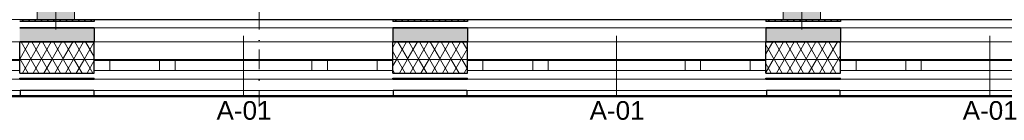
# Model space of a CAD drawing. Header units: millimetres. Extents: x -63554 to 200, y -19084 to 40052.
# Tile 48 of 120: x -29750 to -21832, y -13321 to -12510. Entities that reach past the tile are written whole.
import ezdxf

# ---------------------------------------------------------------- set-up
doc = ezdxf.new("R2010")
doc.units = ezdxf.units.MM
doc.header["$MEASUREMENT"] = 0
doc.set_wipeout_variables(frame=1)
doc.linetypes.add('Dot & Dashed', pattern=[335.138881, 158.75, -88.194444, 0, -88.194437])
doc.linetypes.add('Wipeout_Contour', pattern=[1000, 0, -1000])
for name, color, linetype in [('1233_Postid', 7, 'Continuous'), ('1241_Välisseinad', 7, 'Continuous'), ('Archicad Windows', 7, 'Continuous'), ('New_1241_Välisseinad', 7, 'Continuous'), ('New_Archicad Window Markers', 7, 'Continuous'), ('New_Archicad Windows', 7, 'Continuous')]:
    doc.layers.add(name, color=color, linetype=linetype)
for name, color, linetype, lineweight in [('1233_Postid_Pen_No__1', 7, 'Continuous', 13), ('1233_Postid_Pen_No__101', 252, 'Continuous', 13), ('1241_Välisseinad_Pen_No__1', 7, 'Continuous', 13), ('1241_Välisseinad_Pen_No__101', 252, 'Continuous', 13), ('1241_Välisseinad_Pen_No__41', 7, 'Continuous', 25), ('Archicad Windows_Pen_No__101', 252, 'Continuous', 13), ('New_1241_Välisseinad_Pen_No__1', 7, 'Continuous', 13), ('New_1241_Välisseinad_Pen_No__101', 252, 'Continuous', 13), ('New_1241_Välisseinad_Pen_No__41', 7, 'Continuous', 25), ('New_Archicad Window Markers_Pen_No__1', 7, 'Continuous', 13), ('New_Archicad Window Markers_Pen_No__7', 7, 'Continuous', 35), ('New_Archicad Windows_Pen_No__101', 252, 'Continuous', 13)]:
    doc.layers.add(name, color=color, linetype=linetype, lineweight=lineweight)
doc.styles.add('GENERATED_STYLE_1', font='arial.ttf')
pattern_1 = [(180, (0, 0), (0, 86.60254), [0, -50]), (180, (-25, -43.3), (0, 86.60254), [0, -50])]
pattern_2 = [(240, (0, 0), (-64.9519, 37.5), []), (300, (0, 0), (64.9519, 37.5), [])]

# ---------------------------------------------------------------- blocks, each defined once
blk = doc.blocks.new('Slab_433_1', base_point=(-38420, -13130.1))
at = {"layer": 'New_1241_Välisseinad_Pen_No__41', "color": 7, "linetype": 'Continuous', "lineweight": 25, "flags": 128}
blk.add_lwpolyline([(-38420, -13130.1), (-17230, -13130.1), (-17230, -12990.1), (-38420, -12990.1)], close=True, dxfattribs=at)
blk = doc.blocks.new('Opening_4_1')
at = {"color": 254, "linetype": 'Wipeout_Contour', "lineweight": 0, "ltscale": 123685.576098}
blk.add_wipeout([(-38420, -12830.1), (-17230, -12830.1), (-17230, -12510.1), (-38420, -12510.1)], dxfattribs=at).dxf.layer = '1241_Välisseinad'
at = {"layer": '1241_Välisseinad_Pen_No__1', "color": 7, "linetype": 'Dot & Dashed', "lineweight": 13}
blk.add_line((-27825, -12430.1), (-27825, -12910.1), dxfattribs=at)
at = {"layer": '1241_Välisseinad_Pen_No__1', "color": 7, "linetype": 'Continuous', "lineweight": 13, "flags": 128}
for points in [[(-17230, -12510.1), (-38420, -12510.1)], [(-38420, -12830.1), (-17230, -12830.1)]]:
    blk.add_lwpolyline(points, dxfattribs=at)
blk = doc.blocks.new('Opening_11_1')
at = {"color": 254, "linetype": 'Wipeout_Contour', "lineweight": 0, "ltscale": 124205.484985}
blk.add_wipeout([(-38420, -12830.1), (-38420, -13080.1), (-17230, -13080.1), (-17230, -12830.1)], dxfattribs=at).dxf.layer = 'New_1241_Välisseinad'
at = {"color": 254, "linetype": 'Wipeout_Contour', "lineweight": 0, "ltscale": 2727936.806371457}
blk.add_wipeout([(-38154, -13122.1), (-38420, -13122.1), (-38420, -13130.1), (-38154, -13130.1), (-38146, -13130.1), (-36954, -13130.1), (-36946, -13130.1), (-35754, -13130.1), (-35746, -13130.1), (-35154, -13130.1), (-35146, -13130.1), (-33954, -13130.1), (-33946, -13130.1), (-32754, -13130.1), (-32746, -13130.1), (-32154, -13130.1), (-32146, -13130.1), (-30954, -13130.1), (-30946, -13130.1), (-29754, -13130.1), (-29746, -13130.1), (-29154, -13130.1), (-29146, -13130.1), (-27954, -13130.1), (-27946, -13130.1), (-26754, -13130.1), (-26746, -13130.1), (-26154, -13130.1), (-26146, -13130.1), (-24954, -13130.1), (-24946, -13130.1), (-23754, -13130.1), (-23746, -13130.1), (-23154, -13130.1), (-23146, -13130.1), (-21954, -13130.1), (-21946, -13130.1), (-20754, -13130.1), (-20746, -13130.1), (-20154, -13130.1), (-20146, -13130.1), (-18954, -13130.1), (-18946, -13130.1), (-17754, -13130.1), (-17746, -13130.1), (-17230, -13130.1), (-17230, -13122.1), (-17746, -13122.1), (-17754, -13122.1), (-18946, -13122.1), (-18954, -13122.1), (-20146, -13122.1), (-20154, -13122.1), (-20746, -13122.1), (-20754, -13122.1), (-21946, -13122.1), (-21954, -13122.1), (-23146, -13122.1), (-23154, -13122.1), (-23746, -13122.1), (-23754, -13122.1), (-24946, -13122.1), (-24954, -13122.1), (-26146, -13122.1), (-26154, -13122.1), (-26746, -13122.1), (-26754, -13122.1), (-27946, -13122.1), (-27954, -13122.1), (-29146, -13122.1), (-29154, -13122.1), (-29746, -13122.1), (-29754, -13122.1), (-30946, -13122.1), (-30954, -13122.1), (-32146, -13122.1), (-32154, -13122.1), (-32746, -13122.1), (-32754, -13122.1), (-33946, -13122.1), (-33954, -13122.1), (-35146, -13122.1), (-35154, -13122.1), (-35746, -13122.1), (-35754, -13122.1), (-36946, -13122.1), (-36954, -13122.1), (-38146, -13122.1)], dxfattribs=at).dxf.layer = 'New_1241_Välisseinad'
at = {"layer": 'New_1241_Välisseinad_Pen_No__1', "color": 7, "linetype": 'Dot & Dashed', "lineweight": 13}
blk.add_line((-27825, -12750.1), (-27825, -13210.1), dxfattribs=at)
at = {"layer": 'New_1241_Välisseinad_Pen_No__1', "color": 7, "linetype": 'Continuous', "lineweight": 13, "flags": 128}
for points in [[(-17230, -12830.1), (-38420, -12830.1)], [(-38420, -13080.1), (-17230, -13080.1)], [(-20754, -13122.1), (-21946, -13122.1), (-21954, -13122.1), (-23146, -13122.1), (-23154, -13122.1), (-23746, -13122.1), (-23754, -13122.1), (-24946, -13122.1), (-24954, -13122.1), (-26146, -13122.1), (-26154, -13122.1), (-26746, -13122.1), (-26754, -13122.1), (-27946, -13122.1), (-27954, -13122.1), (-29146, -13122.1), (-29154, -13122.1), (-29746, -13122.1), (-29754, -13122.1)], [(-29754, -13130.1), (-29746, -13130.1), (-29154, -13130.1), (-29146, -13130.1), (-27954, -13130.1), (-27946, -13130.1), (-26754, -13130.1), (-26746, -13130.1), (-26154, -13130.1), (-26146, -13130.1), (-24954, -13130.1), (-24946, -13130.1), (-23754, -13130.1), (-23746, -13130.1), (-23154, -13130.1), (-23146, -13130.1), (-21954, -13130.1), (-21946, -13130.1), (-20754, -13130.1)]]:
    blk.add_lwpolyline(points, dxfattribs=at)
blk = doc.blocks.new('Wall Niche Rectangular 26[32]_1')
at = {"layer": 'New_Archicad Windows_Pen_No__101', "color": 252, "linetype": 'Continuous', "lineweight": 13}
blk.add_line((-29746, -13130.1), (-29754, -13130.1), dxfattribs=at)
at = {"layer": 'New_Archicad Windows_Pen_No__101', "color": 252, "linetype": 'Continuous', "lineweight": 13, "flags": 128}
blk.add_lwpolyline([(-29746, -13130.1), (-29746, -13122.1), (-29754, -13122.1), (-29754, -13130.1)], close=True, dxfattribs=at)
blk = doc.blocks.new('Wall Niche Rectangular 26[33]_1')
at = {"layer": 'New_Archicad Windows_Pen_No__101', "color": 252, "linetype": 'Continuous', "lineweight": 13}
blk.add_line((-29146, -13130.1), (-29154, -13130.1), dxfattribs=at)
at = {"layer": 'New_Archicad Windows_Pen_No__101', "color": 252, "linetype": 'Continuous', "lineweight": 13, "flags": 128}
blk.add_lwpolyline([(-29146, -13130.1), (-29146, -13122.1), (-29154, -13122.1), (-29154, -13130.1)], close=True, dxfattribs=at)
blk = doc.blocks.new('Wall Niche Rectangular 26[34]_1')
at = {"layer": 'New_Archicad Windows_Pen_No__101', "color": 252, "linetype": 'Continuous', "lineweight": 13}
blk.add_line((-26746, -13130.1), (-26754, -13130.1), dxfattribs=at)
at = {"layer": 'New_Archicad Windows_Pen_No__101', "color": 252, "linetype": 'Continuous', "lineweight": 13, "flags": 128}
blk.add_lwpolyline([(-26746, -13130.1), (-26746, -13122.1), (-26754, -13122.1), (-26754, -13130.1)], close=True, dxfattribs=at)
blk = doc.blocks.new('Wall Niche Rectangular 26[35]_1')
at = {"layer": 'New_Archicad Windows_Pen_No__101', "color": 252, "linetype": 'Continuous', "lineweight": 13}
blk.add_line((-26146, -13130.1), (-26154, -13130.1), dxfattribs=at)
at = {"layer": 'New_Archicad Windows_Pen_No__101', "color": 252, "linetype": 'Continuous', "lineweight": 13, "flags": 128}
blk.add_lwpolyline([(-26146, -13130.1), (-26146, -13122.1), (-26154, -13122.1), (-26154, -13130.1)], close=True, dxfattribs=at)
blk = doc.blocks.new('Wall Niche Rectangular 26[36]_1')
at = {"layer": 'New_Archicad Windows_Pen_No__101', "color": 252, "linetype": 'Continuous', "lineweight": 13}
blk.add_line((-23746, -13130.1), (-23754, -13130.1), dxfattribs=at)
at = {"layer": 'New_Archicad Windows_Pen_No__101', "color": 252, "linetype": 'Continuous', "lineweight": 13, "flags": 128}
blk.add_lwpolyline([(-23746, -13130.1), (-23746, -13122.1), (-23754, -13122.1), (-23754, -13130.1)], close=True, dxfattribs=at)
blk = doc.blocks.new('Wall Niche Rectangular 26[37]_1')
at = {"layer": 'New_Archicad Windows_Pen_No__101', "color": 252, "linetype": 'Continuous', "lineweight": 13}
blk.add_line((-23146, -13130.1), (-23154, -13130.1), dxfattribs=at)
at = {"layer": 'New_Archicad Windows_Pen_No__101', "color": 252, "linetype": 'Continuous', "lineweight": 13, "flags": 128}
blk.add_lwpolyline([(-23146, -13130.1), (-23146, -13122.1), (-23154, -13122.1), (-23154, -13130.1)], close=True, dxfattribs=at)
blk = doc.blocks.new('Wall Niche Rectangular 26[41]_1')
at = {"layer": 'New_Archicad Windows_Pen_No__101', "color": 252, "linetype": 'Continuous', "lineweight": 13}
blk.add_line((-29154, -13130.1), (-29746, -13130.1), dxfattribs=at)
at = {"layer": 'New_Archicad Windows_Pen_No__101', "color": 252, "linetype": 'Continuous', "lineweight": 13, "flags": 128}
blk.add_lwpolyline([(-29154, -13130.1), (-29154, -13122.1), (-29746, -13122.1), (-29746, -13130.1)], close=True, dxfattribs=at)
blk = doc.blocks.new('Wall Niche Rectangular 26[42]_1')
at = {"layer": 'New_Archicad Windows_Pen_No__101', "color": 252, "linetype": 'Continuous', "lineweight": 13}
blk.add_line((-26154, -13130.1), (-26746, -13130.1), dxfattribs=at)
at = {"layer": 'New_Archicad Windows_Pen_No__101', "color": 252, "linetype": 'Continuous', "lineweight": 13, "flags": 128}
blk.add_lwpolyline([(-26154, -13130.1), (-26154, -13122.1), (-26746, -13122.1), (-26746, -13130.1)], close=True, dxfattribs=at)
blk = doc.blocks.new('Wall Niche Rectangular 26[43]_1')
at = {"layer": 'New_Archicad Windows_Pen_No__101', "color": 252, "linetype": 'Continuous', "lineweight": 13}
blk.add_line((-23154, -13130.1), (-23746, -13130.1), dxfattribs=at)
at = {"layer": 'New_Archicad Windows_Pen_No__101', "color": 252, "linetype": 'Continuous', "lineweight": 13, "flags": 128}
blk.add_lwpolyline([(-23154, -13130.1), (-23154, -13122.1), (-23746, -13122.1), (-23746, -13130.1)], close=True, dxfattribs=at)
blk = doc.blocks.new('Wall Niche Rectangular 26[61]_1')
at = {"layer": 'New_Archicad Windows_Pen_No__101', "color": 252, "linetype": 'Continuous', "lineweight": 13}
blk.add_line((-27946, -13130.1), (-27954, -13130.1), dxfattribs=at)
at = {"layer": 'New_Archicad Windows_Pen_No__101', "color": 252, "linetype": 'Continuous', "lineweight": 13, "flags": 128}
blk.add_lwpolyline([(-27946, -13130.1), (-27946, -13122.1), (-27954, -13122.1), (-27954, -13130.1)], close=True, dxfattribs=at)
blk = doc.blocks.new('Wall Niche Rectangular 26[62]_1')
at = {"layer": 'New_Archicad Windows_Pen_No__101', "color": 252, "linetype": 'Continuous', "lineweight": 13}
blk.add_line((-24946, -13130.1), (-24954, -13130.1), dxfattribs=at)
at = {"layer": 'New_Archicad Windows_Pen_No__101', "color": 252, "linetype": 'Continuous', "lineweight": 13, "flags": 128}
blk.add_lwpolyline([(-24946, -13130.1), (-24946, -13122.1), (-24954, -13122.1), (-24954, -13130.1)], close=True, dxfattribs=at)
blk = doc.blocks.new('Wall Niche Rectangular 26[63]_1')
at = {"layer": 'New_Archicad Windows_Pen_No__101', "color": 252, "linetype": 'Continuous', "lineweight": 13}
blk.add_line((-21946, -13130.1), (-21954, -13130.1), dxfattribs=at)
at = {"layer": 'New_Archicad Windows_Pen_No__101', "color": 252, "linetype": 'Continuous', "lineweight": 13, "flags": 128}
blk.add_lwpolyline([(-21946, -13130.1), (-21946, -13122.1), (-21954, -13122.1), (-21954, -13130.1)], close=True, dxfattribs=at)
blk = doc.blocks.new('Wall Niche Rectangular 26[66]_1')
at = {"layer": 'New_Archicad Windows_Pen_No__101', "color": 252, "linetype": 'Continuous', "lineweight": 13}
blk.add_line((-16580, -13130.1), (-48280, -13130.1), dxfattribs=at)
at = {"layer": 'New_Archicad Windows_Pen_No__101', "color": 252, "linetype": 'Continuous', "lineweight": 13, "flags": 128}
blk.add_lwpolyline([(-16580, -13130.1), (-16580, -13122.1), (-48280, -13122.1), (-48280, -13130.1)], close=True, dxfattribs=at)
blk = doc.blocks.new('Wall Niche Rectangular 26[67]_1')
at = {"layer": 'New_Archicad Windows_Pen_No__101', "color": 252, "linetype": 'Continuous', "lineweight": 13}
blk.add_line((-16580, -13130.1), (-48250, -13130.1), dxfattribs=at)
at = {"layer": 'New_Archicad Windows_Pen_No__101', "color": 252, "linetype": 'Continuous', "lineweight": 13, "flags": 128}
blk.add_lwpolyline([(-16580, -13130.1), (-16580, -13122.1), (-48250, -13122.1), (-48250, -13130.1)], close=True, dxfattribs=at)
blk = doc.blocks.new('Wall_97_1', base_point=(-16880, -12830.1))
at = {"layer": 'New_Archicad Windows', "color": 252, "linetype": 'Continuous', "lineweight": 13}
for name in ['Wall Niche Rectangular 26[66]_1', 'Wall Niche Rectangular 26[67]_1', 'Wall Niche Rectangular 26[32]_1', 'Wall Niche Rectangular 26[41]_1', 'Wall Niche Rectangular 26[33]_1', 'Wall Niche Rectangular 26[61]_1', 'Wall Niche Rectangular 26[34]_1', 'Wall Niche Rectangular 26[42]_1', 'Wall Niche Rectangular 26[35]_1', 'Wall Niche Rectangular 26[62]_1', 'Wall Niche Rectangular 26[36]_1', 'Wall Niche Rectangular 26[43]_1', 'Wall Niche Rectangular 26[37]_1', 'Wall Niche Rectangular 26[63]_1']:
    blk.add_blockref(name, (0, 0), dxfattribs=at)
blk = doc.blocks.new('Wall_126_1', base_point=(-29746, -13130.1))
at = {"layer": 'New_1241_Välisseinad_Pen_No__41', "color": 7, "linetype": 'Continuous', "lineweight": 25, "flags": 128}
for points in [[(-29154, -13080.1), (-29746, -13080.1)], [(-29746, -13080.1), (-29746, -13122.1)], [(-29746, -13122.1), (-29746, -13130.1)], [(-29746, -13130.1), (-29154, -13130.1)], [(-29154, -13080.1), (-29154, -13122.1)], [(-29154, -13122.1), (-29154, -13130.1)]]:
    blk.add_lwpolyline(points, dxfattribs=at)
blk = doc.blocks.new('Wall_127_1', base_point=(-26746, -13130.1))
at = {"layer": 'New_1241_Välisseinad_Pen_No__41', "color": 7, "linetype": 'Continuous', "lineweight": 25, "flags": 128}
for points in [[(-26154, -13080.1), (-26746, -13080.1)], [(-26746, -13080.1), (-26746, -13122.1)], [(-26746, -13122.1), (-26746, -13130.1)], [(-26746, -13130.1), (-26154, -13130.1)], [(-26154, -13080.1), (-26154, -13122.1)], [(-26154, -13122.1), (-26154, -13130.1)]]:
    blk.add_lwpolyline(points, dxfattribs=at)
blk = doc.blocks.new('Wall_128_1', base_point=(-23746, -13130.1))
at = {"layer": 'New_1241_Välisseinad_Pen_No__41', "color": 7, "linetype": 'Continuous', "lineweight": 25, "flags": 128}
for points in [[(-23154, -13080.1), (-23746, -13080.1)], [(-23746, -13080.1), (-23746, -13122.1)], [(-23746, -13122.1), (-23746, -13130.1)], [(-23746, -13130.1), (-23154, -13130.1)], [(-23154, -13080.1), (-23154, -13122.1)], [(-23154, -13122.1), (-23154, -13130.1)]]:
    blk.add_lwpolyline(points, dxfattribs=at)
blk = doc.blocks.new('Simple Window Opening[263]_1')
at = {"layer": 'Archicad Windows_Pen_No__101', "color": 252, "linetype": 'Continuous', "lineweight": 13}
for p, q in [((-29150, -12575.1), (-29150, -12690.1)), ((-26750, -12575.1), (-29150, -12575.1)), ((-26750, -12575.1), (-26750, -12690.1)), ((-26750, -12690.1), (-29150, -12690.1))]:
    blk.add_line(p, q, dxfattribs=at)
blk = doc.blocks.new('Simple Window Opening[264]_1')
at = {"layer": 'Archicad Windows_Pen_No__101', "color": 252, "linetype": 'Continuous', "lineweight": 13}
for p, q in [((-26150, -12575.1), (-26150, -12690.1)), ((-23750, -12575.1), (-26150, -12575.1)), ((-23750, -12575.1), (-23750, -12690.1)), ((-23750, -12690.1), (-26150, -12690.1))]:
    blk.add_line(p, q, dxfattribs=at)
blk = doc.blocks.new('Simple Window Opening[265]_1')
at = {"layer": 'Archicad Windows_Pen_No__101', "color": 252, "linetype": 'Continuous', "lineweight": 13}
for p, q in [((-23150, -12575.1), (-23150, -12690.1)), ((-20750, -12575.1), (-23150, -12575.1)), ((-20750, -12575.1), (-20750, -12690.1)), ((-20750, -12690.1), (-23150, -12690.1))]:
    blk.add_line(p, q, dxfattribs=at)
blk = doc.blocks.new('Wall_200_1', base_point=(-17230, -12575.1))
at = {"layer": '1241_Välisseinad_Pen_No__101', "linetype": 'Continuous', "lineweight": 0, "true_color": 0x4c4c4c}
for points in [[(-29750, -12690.1), (-29150, -12690.1), (-29150, -12610.1), (-29150, -12575.1), (-29750, -12575.1), (-29750, -12610.1)], [(-26750, -12690.1), (-26150, -12690.1), (-26150, -12610.1), (-26150, -12575.1), (-26750, -12575.1), (-26750, -12610.1)], [(-23750, -12690.1), (-23150, -12690.1), (-23150, -12610.1), (-23150, -12575.1), (-23750, -12575.1), (-23750, -12610.1)]]:
    blk.add_hatch(color=251, dxfattribs=at).paths.add_polyline_path(points)
at = {"layer": '1241_Välisseinad_Pen_No__41', "color": 7, "linetype": 'Continuous', "lineweight": 25}
for p, q in [((-29150, -12575.1), (-29150, -12690.1)), ((-26750, -12575.1), (-26750, -12690.1)), ((-26150, -12575.1), (-26150, -12690.1)), ((-23750, -12575.1), (-23750, -12690.1)), ((-23150, -12575.1), (-23150, -12690.1))]:
    blk.add_line(p, q, dxfattribs=at)
at = {"layer": '1241_Välisseinad_Pen_No__41', "color": 7, "linetype": 'Continuous', "lineweight": 25, "flags": 128}
for points in [[(-29150, -12575.1), (-29750, -12575.1)], [(-26150, -12575.1), (-26750, -12575.1)], [(-23150, -12575.1), (-23750, -12575.1)], [(-29750, -12690.1), (-29150, -12690.1)], [(-26750, -12690.1), (-26150, -12690.1)], [(-23750, -12690.1), (-23150, -12690.1)]]:
    blk.add_lwpolyline(points, dxfattribs=at)
at = {"layer": 'Archicad Windows', "color": 252, "linetype": 'Continuous', "lineweight": 13}
for name in ['Simple Window Opening[263]_1', 'Simple Window Opening[264]_1', 'Simple Window Opening[265]_1']:
    blk.add_blockref(name, (0, 0), dxfattribs=at)
blk = doc.blocks.new('Simple Window Opening[276]_1')
at = {"layer": 'New_Archicad Windows_Pen_No__101', "color": 252, "linetype": 'Continuous', "lineweight": 13}
for p, q in [((-29150, -12512.1), (-29150, -12525.1)), ((-26750, -12512.1), (-29150, -12512.1)), ((-26750, -12575.1), (-29150, -12575.1)), ((-26750, -12512.1), (-26750, -12525.1))]:
    blk.add_line(p, q, dxfattribs=at)
blk = doc.blocks.new('Simple Window Opening[277]_1')
at = {"layer": 'New_Archicad Windows_Pen_No__101', "color": 252, "linetype": 'Continuous', "lineweight": 13}
for p, q in [((-26150, -12512.1), (-26150, -12525.1)), ((-23750, -12512.1), (-26150, -12512.1)), ((-23750, -12575.1), (-26150, -12575.1)), ((-23750, -12512.1), (-23750, -12525.1))]:
    blk.add_line(p, q, dxfattribs=at)
blk = doc.blocks.new('Simple Window Opening[278]_1')
at = {"layer": 'New_Archicad Windows_Pen_No__101', "color": 252, "linetype": 'Continuous', "lineweight": 13}
for p, q in [((-23150, -12512.1), (-23150, -12525.1)), ((-20750, -12512.1), (-23150, -12512.1)), ((-20750, -12575.1), (-23150, -12575.1)), ((-20750, -12512.1), (-20750, -12525.1))]:
    blk.add_line(p, q, dxfattribs=at)
blk = doc.blocks.new('Wall_203_1', base_point=(-17230, -12512.1))
at = {"layer": 'New_1241_Välisseinad_Pen_No__101', "linetype": 'Continuous', "lineweight": 13}
h = blk.add_hatch(dxfattribs=at)
h.set_pattern_fill('PLASTER_0001', color=252, style=0, pattern_type=2)
h.set_pattern_definition(pattern_1)
h.paths.add_polyline_path([(-29150, -12512.1), (-29750, -12512.1), (-29750, -12525.1), (-29150, -12525.1)])
h = blk.add_hatch(dxfattribs=at)
h.set_pattern_fill('PLASTER_0001', color=252, style=0, pattern_type=2)
h.set_pattern_definition(pattern_1)
h.paths.add_polyline_path([(-26150, -12512.1), (-26750, -12512.1), (-26750, -12525.1), (-26150, -12525.1)])
h = blk.add_hatch(dxfattribs=at)
h.set_pattern_fill('PLASTER_0001', color=252, style=0, pattern_type=2)
h.set_pattern_definition(pattern_1)
h.paths.add_polyline_path([(-23150, -12512.1), (-23750, -12512.1), (-23750, -12525.1), (-23150, -12525.1)])
at = {"layer": 'New_1241_Välisseinad_Pen_No__41', "color": 7, "linetype": 'Continuous', "lineweight": 25}
for p, q in [((-29150, -12525.1), (-29750, -12525.1)), ((-29150, -12512.1), (-29150, -12525.1)), ((-26750, -12512.1), (-26750, -12525.1)), ((-26150, -12525.1), (-26750, -12525.1)), ((-26150, -12512.1), (-26150, -12525.1)), ((-23750, -12512.1), (-23750, -12525.1)), ((-23150, -12525.1), (-23750, -12525.1)), ((-23150, -12512.1), (-23150, -12525.1))]:
    blk.add_line(p, q, dxfattribs=at)
at = {"layer": 'New_1241_Välisseinad_Pen_No__41', "color": 7, "linetype": 'Continuous', "lineweight": 25, "flags": 128}
for points in [[(-29150, -12512.1), (-29750, -12512.1)], [(-29750, -12575.1), (-29150, -12575.1)], [(-26150, -12512.1), (-26750, -12512.1)], [(-26750, -12575.1), (-26150, -12575.1)], [(-23150, -12512.1), (-23750, -12512.1)], [(-23750, -12575.1), (-23150, -12575.1)]]:
    blk.add_lwpolyline(points, dxfattribs=at)
at = {"layer": 'New_Archicad Windows', "color": 252, "linetype": 'Continuous', "lineweight": 13}
for name in ['Simple Window Opening[276]_1', 'Simple Window Opening[277]_1', 'Simple Window Opening[278]_1']:
    blk.add_blockref(name, (0, 0), dxfattribs=at)
blk = doc.blocks.new('Column_175_1', base_point=(-23460, -12330.1))
at = {"layer": '1233_Postid_Pen_No__101', "linetype": 'Continuous', "lineweight": 0, "true_color": 0x4c4c4c}
blk.add_hatch(color=251, dxfattribs=at).paths.add_polyline_path([(-23610, -12150.1), (-23610, -12510.1), (-23310, -12510.1), (-23310, -12150.1), (-23340, -12150.1), (-23590, -12150.1)])
at = {"layer": '1233_Postid_Pen_No__1', "color": 7, "linetype": 'Continuous', "lineweight": 13}
for p, q in [((-23460, -12250.1), (-23460, -12070.1)), ((-23540, -12330.1), (-23690, -12330.1)), ((-23380, -12330.1), (-23230, -12330.1)), ((-23460, -12410.1), (-23460, -12590.1))]:
    blk.add_line(p, q, dxfattribs=at)
at = {"layer": '1233_Postid_Pen_No__1', "color": 7, "linetype": 'Continuous', "lineweight": 13, "flags": 128}
for points in [[(-23590, -12150.1), (-23610, -12150.1), (-23610, -12510.1)], [(-23310, -12510.1), (-23310, -12150.1), (-23340, -12150.1)]]:
    blk.add_lwpolyline(points, dxfattribs=at)
at = {"layer": '1233_Postid_Pen_No__1', "color": 7, "linetype": 'Continuous', "lineweight": 13}
blk.add_point((-23460, -12330.1), dxfattribs=at)
blk = doc.blocks.new('Column_178_1', base_point=(-29460, -12330.1))
at = {"layer": '1233_Postid_Pen_No__101', "linetype": 'Continuous', "lineweight": 0, "true_color": 0x4c4c4c}
blk.add_hatch(color=251, dxfattribs=at).paths.add_polyline_path([(-29610, -12150.1), (-29610, -12510.1), (-29310, -12510.1), (-29310, -12150.1)])
at = {"layer": '1233_Postid_Pen_No__1', "color": 7, "linetype": 'Continuous', "lineweight": 13}
for p, q in [((-29460, -12250.1), (-29460, -12070.1)), ((-29540, -12330.1), (-29690, -12330.1)), ((-29380, -12330.1), (-29230, -12330.1)), ((-29460, -12410.1), (-29460, -12590.1))]:
    blk.add_line(p, q, dxfattribs=at)
at = {"layer": '1233_Postid_Pen_No__1', "color": 7, "linetype": 'Continuous', "lineweight": 13, "flags": 128}
blk.add_lwpolyline([(-29310, -12510.1), (-29310, -12150.1), (-29610, -12150.1), (-29610, -12510.1)], dxfattribs=at)
at = {"layer": '1233_Postid_Pen_No__1', "color": 7, "linetype": 'Continuous', "lineweight": 13}
blk.add_point((-29460, -12330.1), dxfattribs=at)
blk = doc.blocks.new('W Marker 26_5')
at = {"layer": 'New_Archicad Window Markers_Pen_No__1', "color": 7, "linetype": 'Continuous', "lineweight": 13}
blk.add_line((0, 132.1), (0, -350), dxfattribs=at)
at = {"layer": 'New_Archicad Window Markers_Pen_No__7', "color": 7, "lineweight": 35, "insert": (217.3, 328.6), "char_height": 150, "attachment_point": 7, "rotation": 180, "style": 'GENERATED_STYLE_1'}
blk.add_mtext('\\A1;{\\pql;\\pt0;\\fArial|b0|i0|c0|p0;\\W1.000000;A-01\\fArial|b0|i0|c0|p0;\\W1.000000;\\fArial|b0|i0|c0|p0;\\W1.000000;\\fArial|b0|i0|c0|p0;\\W1.000000;}', dxfattribs=at)
blk = doc.blocks.new('Triple Window 26[239]_1')
at = {"layer": 'New_Archicad Windows_Pen_No__101', "color": 252, "linetype": 'Continuous', "lineweight": 13}
for p, q in [((-29750, -12690.1), (-32150, -12690.1)), ((-32150, -12840.1), (-32150, -12690.1)), ((-32150, -12840.1), (-32150, -12690.1)), ((-29750, -12840.1), (-29750, -12690.1)), ((-29750, -12840.1), (-29750, -12690.1)), ((-32025, -12840.1), (-32150, -12840.1)), ((-32150, -12920.1), (-32150, -12840.1)), ((-32150, -12920.1), (-32150, -12840.1)), ((-32025, -12920.1), (-32025, -12840.1)), ((-31625, -12840.1), (-32025, -12840.1)), ((-31550, -12840.1), (-31625, -12840.1)), ((-31625, -12840.1), (-31625, -12920.1)), ((-31500, -12840.1), (-31550, -12840.1)), ((-31500, -12920.1), (-31500, -12840.1)), ((-30400, -12840.1), (-31500, -12840.1)), ((-30350, -12840.1), (-30400, -12840.1)), ((-30400, -12840.1), (-30400, -12920.1)), ((-30275, -12840.1), (-30350, -12840.1)), ((-30275, -12920.1), (-30275, -12840.1)), ((-29875, -12840.1), (-30275, -12840.1)), ((-29750, -12840.1), (-29875, -12840.1)), ((-29875, -12840.1), (-29875, -12920.1)), ((-29750, -12920.1), (-29750, -12840.1)), ((-29750, -12920.1), (-29750, -12840.1)), ((-32150, -12920.1), (-32025, -12920.1)), ((-32150, -12940.1), (-32150, -12920.1)), ((-32150, -12940.1), (-32150, -12920.1)), ((-32150, -12940.1), (-32150, -12920.1)), ((-32150, -12990.1), (-32150, -12982.1)), ((-32150, -12990.1), (-32150, -12982.1)), ((-32150, -12990.1), (-32150, -12982.1)), ((-32025, -12920.1), (-31625, -12920.1)), ((-31625, -12920.1), (-31550, -12920.1)), ((-31550, -12920.1), (-31500, -12920.1)), ((-31500, -12920.1), (-30400, -12920.1)), ((-30400, -12920.1), (-30350, -12920.1)), ((-30350, -12920.1), (-30275, -12920.1)), ((-30275, -12920.1), (-29875, -12920.1)), ((-29875, -12920.1), (-29750, -12920.1)), ((-29750, -12940.1), (-29750, -12920.1)), ((-29750, -12940.1), (-29750, -12920.1)), ((-29750, -12940.1), (-29750, -12920.1)), ((-29750, -12990.1), (-29750, -12982.1)), ((-29750, -12990.1), (-29750, -12982.1)), ((-29750, -12990.1), (-29750, -12982.1)), ((-32150, -12990.1), (-32450, -12990.1)), ((-32150, -12990.1), (-32158, -12990.1)), ((-29750, -12990.1), (-32150, -12990.1)), ((-29750, -12990.1), (-29450, -12990.1)), ((-29750, -12990.1), (-29742, -12990.1))]:
    blk.add_line(p, q, dxfattribs=at)
at = {"layer": 'New_Archicad Window Markers', "color": 7, "lineweight": 13, "zscale": 1000, "rotation": 180}
blk.add_blockref('W Marker 26_5', (-30950, -12990.1), dxfattribs=at)
blk = doc.blocks.new('Triple Window 26[240]_1')
at = {"layer": 'New_Archicad Windows_Pen_No__101', "color": 252, "linetype": 'Continuous', "lineweight": 13}
for p, q in [((-26750, -12690.1), (-29150, -12690.1)), ((-29150, -12840.1), (-29150, -12690.1)), ((-29150, -12840.1), (-29150, -12690.1)), ((-26750, -12840.1), (-26750, -12690.1)), ((-26750, -12840.1), (-26750, -12690.1)), ((-29025, -12840.1), (-29150, -12840.1)), ((-29150, -12920.1), (-29150, -12840.1)), ((-29150, -12920.1), (-29150, -12840.1)), ((-29025, -12920.1), (-29025, -12840.1)), ((-28625, -12840.1), (-29025, -12840.1)), ((-28550, -12840.1), (-28625, -12840.1)), ((-28625, -12840.1), (-28625, -12920.1)), ((-28500, -12840.1), (-28550, -12840.1)), ((-28500, -12920.1), (-28500, -12840.1)), ((-27400, -12840.1), (-28500, -12840.1)), ((-27350, -12840.1), (-27400, -12840.1)), ((-27400, -12840.1), (-27400, -12920.1)), ((-27275, -12840.1), (-27350, -12840.1)), ((-27275, -12920.1), (-27275, -12840.1)), ((-26875, -12840.1), (-27275, -12840.1)), ((-26750, -12840.1), (-26875, -12840.1)), ((-26875, -12840.1), (-26875, -12920.1)), ((-26750, -12920.1), (-26750, -12840.1)), ((-26750, -12920.1), (-26750, -12840.1)), ((-29150, -12920.1), (-29025, -12920.1)), ((-29150, -12940.1), (-29150, -12920.1)), ((-29150, -12940.1), (-29150, -12920.1)), ((-29150, -12940.1), (-29150, -12920.1)), ((-29150, -12990.1), (-29150, -12982.1)), ((-29150, -12990.1), (-29150, -12982.1)), ((-29150, -12990.1), (-29150, -12982.1)), ((-29025, -12920.1), (-28625, -12920.1)), ((-28625, -12920.1), (-28550, -12920.1)), ((-28550, -12920.1), (-28500, -12920.1)), ((-28500, -12920.1), (-27400, -12920.1)), ((-27400, -12920.1), (-27350, -12920.1)), ((-27350, -12920.1), (-27275, -12920.1)), ((-27275, -12920.1), (-26875, -12920.1)), ((-26875, -12920.1), (-26750, -12920.1)), ((-26750, -12940.1), (-26750, -12920.1)), ((-26750, -12940.1), (-26750, -12920.1)), ((-26750, -12940.1), (-26750, -12920.1)), ((-26750, -12990.1), (-26750, -12982.1)), ((-26750, -12990.1), (-26750, -12982.1)), ((-26750, -12990.1), (-26750, -12982.1)), ((-29150, -12990.1), (-29450, -12990.1)), ((-29150, -12990.1), (-29158, -12990.1)), ((-26750, -12990.1), (-29150, -12990.1)), ((-26750, -12990.1), (-26450, -12990.1)), ((-26750, -12990.1), (-26742, -12990.1))]:
    blk.add_line(p, q, dxfattribs=at)
at = {"layer": 'New_Archicad Window Markers', "color": 7, "lineweight": 13, "zscale": 1000, "rotation": 180}
blk.add_blockref('W Marker 26_5', (-27950, -12990.1), dxfattribs=at)
blk = doc.blocks.new('Triple Window 26[241]_1')
at = {"layer": 'New_Archicad Windows_Pen_No__101', "color": 252, "linetype": 'Continuous', "lineweight": 13}
for p, q in [((-23750, -12690.1), (-26150, -12690.1)), ((-26150, -12840.1), (-26150, -12690.1)), ((-26150, -12840.1), (-26150, -12690.1)), ((-23750, -12840.1), (-23750, -12690.1)), ((-23750, -12840.1), (-23750, -12690.1)), ((-26025, -12840.1), (-26150, -12840.1)), ((-26150, -12920.1), (-26150, -12840.1)), ((-26150, -12920.1), (-26150, -12840.1)), ((-26025, -12920.1), (-26025, -12840.1)), ((-25625, -12840.1), (-26025, -12840.1)), ((-25550, -12840.1), (-25625, -12840.1)), ((-25625, -12840.1), (-25625, -12920.1)), ((-25500, -12840.1), (-25550, -12840.1)), ((-25500, -12920.1), (-25500, -12840.1)), ((-24400, -12840.1), (-25500, -12840.1)), ((-24350, -12840.1), (-24400, -12840.1)), ((-24400, -12840.1), (-24400, -12920.1)), ((-24275, -12840.1), (-24350, -12840.1)), ((-24275, -12920.1), (-24275, -12840.1)), ((-23875, -12840.1), (-24275, -12840.1)), ((-23750, -12840.1), (-23875, -12840.1)), ((-23875, -12840.1), (-23875, -12920.1)), ((-23750, -12920.1), (-23750, -12840.1)), ((-23750, -12920.1), (-23750, -12840.1)), ((-26150, -12920.1), (-26025, -12920.1)), ((-26150, -12940.1), (-26150, -12920.1)), ((-26150, -12940.1), (-26150, -12920.1)), ((-26150, -12940.1), (-26150, -12920.1)), ((-26150, -12990.1), (-26150, -12982.1)), ((-26150, -12990.1), (-26150, -12982.1)), ((-26150, -12990.1), (-26150, -12982.1)), ((-26025, -12920.1), (-25625, -12920.1)), ((-25625, -12920.1), (-25550, -12920.1)), ((-25550, -12920.1), (-25500, -12920.1)), ((-25500, -12920.1), (-24400, -12920.1)), ((-24400, -12920.1), (-24350, -12920.1)), ((-24350, -12920.1), (-24275, -12920.1)), ((-24275, -12920.1), (-23875, -12920.1)), ((-23875, -12920.1), (-23750, -12920.1)), ((-23750, -12940.1), (-23750, -12920.1)), ((-23750, -12940.1), (-23750, -12920.1)), ((-23750, -12940.1), (-23750, -12920.1)), ((-23750, -12990.1), (-23750, -12982.1)), ((-23750, -12990.1), (-23750, -12982.1)), ((-23750, -12990.1), (-23750, -12982.1)), ((-26150, -12990.1), (-26450, -12990.1)), ((-26150, -12990.1), (-26158, -12990.1)), ((-23750, -12990.1), (-26150, -12990.1)), ((-23750, -12990.1), (-23450, -12990.1)), ((-23750, -12990.1), (-23742, -12990.1))]:
    blk.add_line(p, q, dxfattribs=at)
at = {"layer": 'New_Archicad Window Markers', "color": 7, "lineweight": 13, "zscale": 1000, "rotation": 180}
blk.add_blockref('W Marker 26_5', (-24950, -12990.1), dxfattribs=at)
blk = doc.blocks.new('Triple Window 26[242]_1')
at = {"layer": 'New_Archicad Windows_Pen_No__101', "color": 252, "linetype": 'Continuous', "lineweight": 13}
for p, q in [((-20750, -12690.1), (-23150, -12690.1)), ((-23150, -12840.1), (-23150, -12690.1)), ((-23150, -12840.1), (-23150, -12690.1)), ((-20750, -12840.1), (-20750, -12690.1)), ((-20750, -12840.1), (-20750, -12690.1)), ((-23025, -12840.1), (-23150, -12840.1)), ((-23150, -12920.1), (-23150, -12840.1)), ((-23150, -12920.1), (-23150, -12840.1)), ((-23025, -12920.1), (-23025, -12840.1)), ((-22625, -12840.1), (-23025, -12840.1)), ((-22550, -12840.1), (-22625, -12840.1)), ((-22625, -12840.1), (-22625, -12920.1)), ((-22500, -12840.1), (-22550, -12840.1)), ((-22500, -12920.1), (-22500, -12840.1)), ((-21400, -12840.1), (-22500, -12840.1)), ((-21350, -12840.1), (-21400, -12840.1)), ((-21400, -12840.1), (-21400, -12920.1)), ((-21275, -12840.1), (-21350, -12840.1)), ((-21275, -12920.1), (-21275, -12840.1)), ((-20875, -12840.1), (-21275, -12840.1)), ((-20750, -12840.1), (-20875, -12840.1)), ((-20875, -12840.1), (-20875, -12920.1)), ((-20750, -12920.1), (-20750, -12840.1)), ((-20750, -12920.1), (-20750, -12840.1)), ((-23150, -12920.1), (-23025, -12920.1)), ((-23150, -12940.1), (-23150, -12920.1)), ((-23150, -12940.1), (-23150, -12920.1)), ((-23150, -12940.1), (-23150, -12920.1)), ((-23150, -12990.1), (-23150, -12982.1)), ((-23150, -12990.1), (-23150, -12982.1)), ((-23150, -12990.1), (-23150, -12982.1)), ((-23025, -12920.1), (-22625, -12920.1)), ((-22625, -12920.1), (-22550, -12920.1)), ((-22550, -12920.1), (-22500, -12920.1)), ((-22500, -12920.1), (-21400, -12920.1)), ((-21400, -12920.1), (-21350, -12920.1)), ((-21350, -12920.1), (-21275, -12920.1)), ((-21275, -12920.1), (-20875, -12920.1)), ((-20875, -12920.1), (-20750, -12920.1)), ((-20750, -12940.1), (-20750, -12920.1)), ((-20750, -12940.1), (-20750, -12920.1)), ((-20750, -12940.1), (-20750, -12920.1)), ((-20750, -12990.1), (-20750, -12982.1)), ((-20750, -12990.1), (-20750, -12982.1)), ((-20750, -12990.1), (-20750, -12982.1)), ((-23150, -12990.1), (-23450, -12990.1)), ((-23150, -12990.1), (-23158, -12990.1)), ((-20750, -12990.1), (-23150, -12990.1)), ((-20750, -12990.1), (-20450, -12990.1)), ((-20750, -12990.1), (-20742, -12990.1))]:
    blk.add_line(p, q, dxfattribs=at)
at = {"layer": 'New_Archicad Window Markers', "color": 7, "lineweight": 13, "zscale": 1000, "rotation": 180}
blk.add_blockref('W Marker 26_5', (-21950, -12990.1), dxfattribs=at)

msp = doc.modelspace()

# ---------------------------------------------------------------- block references
at = {"layer": '1241_Välisseinad', "color": 7, "linetype": 'Continuous', "lineweight": 13}
msp.add_blockref('Opening_4_1', (0, 0), dxfattribs=at)
at = {"layer": 'New_1241_Välisseinad', "color": 7, "linetype": 'Continuous', "lineweight": 25}
msp.add_blockref('Slab_433_1', (-38420, -13130.1), dxfattribs=at)

# ---------------------------------------------------------------- next in the draw order: linework, layer by layer
at = {"layer": 'New_1241_Välisseinad_Pen_No__41', "color": 7, "linetype": 'Continuous', "lineweight": 25, "flags": 128}
for points in [[(-29150, -12690.1), (-29750, -12690.1)], [(-26150, -12690.1), (-26750, -12690.1)], [(-23150, -12690.1), (-23750, -12690.1)]]:
    msp.add_lwpolyline(points, dxfattribs=at)

# ---------------------------------------------------------------- next in the draw order: block references
at = {"layer": '1233_Postid', "color": 7, "lineweight": 13}
for name, p in [('Column_178_1', (-29460, -12330.1)), ('Column_175_1', (-23460, -12330.1))]:
    msp.add_blockref(name, p, dxfattribs=at)
at = {"layer": '1241_Välisseinad', "color": 7, "lineweight": 25}
msp.add_blockref('Wall_200_1', (-17230, -12575.1), dxfattribs=at)
at = {"layer": '1241_Välisseinad', "color": 7, "linetype": 'Continuous', "lineweight": 13}
msp.add_blockref('Opening_11_1', (0, 0), dxfattribs=at)
at = {"layer": 'New_1241_Välisseinad', "color": 7, "lineweight": 25}
msp.add_blockref('Wall_203_1', (-17230, -12512.1), dxfattribs=at)

# ---------------------------------------------------------------- next in the draw order: hatches: boundary and pattern name
at = {"layer": 'New_1241_Välisseinad_Pen_No__101', "linetype": 'Continuous', "lineweight": 13}
h = msp.add_hatch(dxfattribs=at)
h.set_pattern_fill('BATT_INSULATION_0001', color=252, style=0, pattern_type=2)
h.set_pattern_definition(pattern_2)
h.paths.add_polyline_path([(-29750, -12940.1), (-29150, -12940.1), (-29150, -12690.1), (-29750, -12690.1)])
h = msp.add_hatch(dxfattribs=at)
h.set_pattern_fill('BATT_INSULATION_0001', color=252, style=0, pattern_type=2)
h.set_pattern_definition(pattern_2)
h.paths.add_polyline_path([(-26750, -12940.1), (-26150, -12940.1), (-26150, -12690.1), (-26750, -12690.1)])
h = msp.add_hatch(dxfattribs=at)
h.set_pattern_fill('BATT_INSULATION_0001', color=252, style=0, pattern_type=2)
h.set_pattern_definition(pattern_2)
h.paths.add_polyline_path([(-23750, -12940.1), (-23150, -12940.1), (-23150, -12690.1), (-23750, -12690.1)])
for points in [[(-29750, -12982.1), (-29750, -12990.1), (-29150, -12990.1), (-29150, -12982.1)], [(-26750, -12990.1), (-26150, -12990.1), (-26150, -12982.1), (-26750, -12982.1)], [(-23750, -12982.1), (-23750, -12990.1), (-23150, -12990.1), (-23150, -12982.1)]]:
    msp.add_hatch(color=252, dxfattribs=at).paths.add_polyline_path(points)

# ---------------------------------------------------------------- next in the draw order: linework, layer by layer
at = {"layer": 'New_1241_Välisseinad_Pen_No__41', "color": 7, "linetype": 'Continuous', "lineweight": 25}
for p, q in [((-29750, -12840.1), (-29750, -12690.1)), ((-29150, -12840.1), (-29150, -12690.1)), ((-26750, -12840.1), (-26750, -12690.1)), ((-26150, -12840.1), (-26150, -12690.1)), ((-23750, -12840.1), (-23750, -12690.1)), ((-23150, -12840.1), (-23150, -12690.1)), ((-29750, -12920.1), (-29750, -12840.1)), ((-29150, -12920.1), (-29150, -12840.1)), ((-26750, -12920.1), (-26750, -12840.1)), ((-26150, -12920.1), (-26150, -12840.1)), ((-23750, -12920.1), (-23750, -12840.1)), ((-23150, -12920.1), (-23150, -12840.1)), ((-29750, -12940.1), (-29750, -12920.1)), ((-29750, -12940.1), (-29750, -12920.1)), ((-29750, -12940.1), (-29150, -12940.1)), ((-29750, -12982.1), (-29150, -12982.1)), ((-29750, -12990.1), (-29750, -12982.1)), ((-29750, -12990.1), (-29750, -12982.1)), ((-29150, -12940.1), (-29150, -12920.1)), ((-29150, -12940.1), (-29150, -12920.1)), ((-29150, -12990.1), (-29150, -12982.1)), ((-29150, -12990.1), (-29150, -12982.1)), ((-26750, -12940.1), (-26750, -12920.1)), ((-26750, -12940.1), (-26750, -12920.1)), ((-26750, -12940.1), (-26150, -12940.1)), ((-26750, -12982.1), (-26150, -12982.1)), ((-26750, -12990.1), (-26750, -12982.1)), ((-26750, -12990.1), (-26750, -12982.1)), ((-26150, -12940.1), (-26150, -12920.1)), ((-26150, -12940.1), (-26150, -12920.1)), ((-26150, -12990.1), (-26150, -12982.1)), ((-26150, -12990.1), (-26150, -12982.1)), ((-23750, -12940.1), (-23750, -12920.1)), ((-23750, -12940.1), (-23750, -12920.1)), ((-23750, -12940.1), (-23150, -12940.1)), ((-23750, -12982.1), (-23150, -12982.1)), ((-23750, -12990.1), (-23750, -12982.1)), ((-23750, -12990.1), (-23750, -12982.1)), ((-23150, -12940.1), (-23150, -12920.1)), ((-23150, -12940.1), (-23150, -12920.1)), ((-23150, -12990.1), (-23150, -12982.1)), ((-23150, -12990.1), (-23150, -12982.1)), ((-29750, -12990.1), (-29450, -12990.1)), ((-29150, -12990.1), (-29450, -12990.1)), ((-26750, -12990.1), (-26450, -12990.1)), ((-26150, -12990.1), (-26450, -12990.1)), ((-23750, -12990.1), (-23450, -12990.1)), ((-23150, -12990.1), (-23450, -12990.1))]:
    msp.add_line(p, q, dxfattribs=at)
at = {"layer": 'New_1241_Välisseinad_Pen_No__41', "color": 7, "linetype": 'Continuous', "lineweight": 25, "flags": 128}
for points in [[(-29750, -12990.1), (-29150, -12990.1)], [(-26750, -12990.1), (-26150, -12990.1)], [(-23750, -12990.1), (-23150, -12990.1)]]:
    msp.add_lwpolyline(points, dxfattribs=at)

# ---------------------------------------------------------------- next in the draw order: block references
at = {"layer": 'New_1241_Välisseinad', "color": 7, "lineweight": 25}
for name, p in [('Wall_97_1', (-16880, -12830.1)), ('Wall_126_1', (-29746, -13130.1)), ('Wall_127_1', (-26746, -13130.1)), ('Wall_128_1', (-23746, -13130.1))]:
    msp.add_blockref(name, p, dxfattribs=at)
at = {"layer": 'New_Archicad Windows', "color": 252, "linetype": 'Continuous', "lineweight": 13}
for name in ['Triple Window 26[239]_1', 'Triple Window 26[240]_1', 'Triple Window 26[241]_1', 'Triple Window 26[242]_1']:
    msp.add_blockref(name, (0, 0), dxfattribs=at)

doc.saveas('drawing.dxf')
